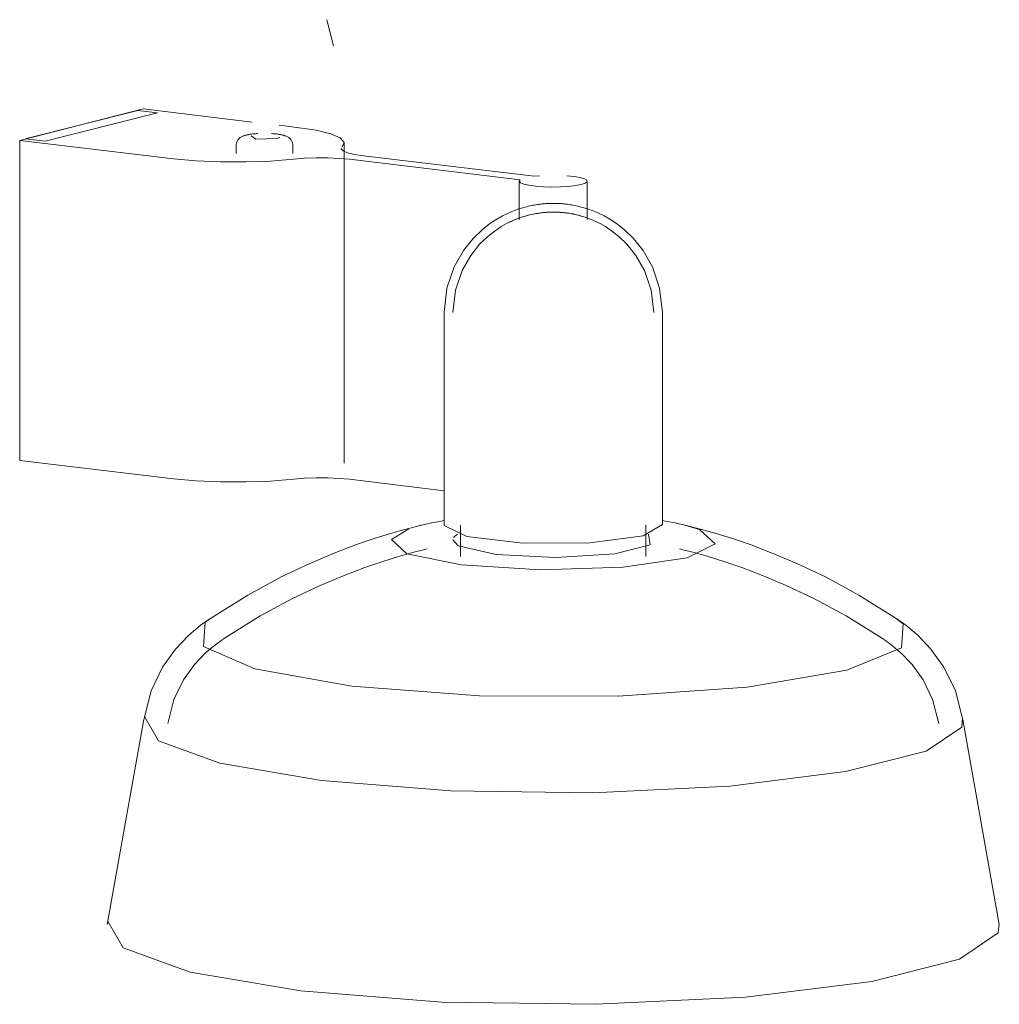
# Model space of a CAD drawing. Header units: millimetres. Extents: x -3564 to -2123, y -974 to 6691.
# Tile 1 of 3: x -3080 to -2878, y -974 to -771. Entities that reach past the tile are written whole.
import ezdxf

# ---------------------------------------------------------------- set-up
doc = ezdxf.new("R2010")
doc.units = ezdxf.units.MM
doc.layers.add('Luminarias', color=7, linetype='Continuous', lineweight=20)

# ---------------------------------------------------------------- blocks, each defined once
blk = doc.blocks.new('20335-116 - 20335-116 TATAWIN White wall lamp-572927-00 Isometrico PDF')
at = {"layer": 'Luminarias', "color": 9, "lineweight": 9, "true_color": 0xc0c0c0}
for p, q in [((-963.03, -776.83), (-964.43, -771.41)), ((-964.43, -771.41), (-963.03, -776.83)), ((-1002.28, -789.81), (-1027.75, -796.28)), ((-1003.41, -790.1), (-1026.62, -795.99)), ((-999.32, -790.59), (-1022.53, -796.48)), ((-1003.41, -790.1), (-999.32, -790.59)), ((-979.83, -792.5), (-1002.28, -789.81)), ((-970.6, -793.6), (-974.28, -793.16)), ((-974.11, -795.61), (-974.66, -795.9)), ((-1027.75, -796.28), (-996.07, -800.07)), ((-1027.75, -796.28), (-1027.75, -862.25)), ((-1022.53, -796.48), (-1026.62, -795.99)), ((-983.09, -797.22), (-983.09, -799.01)), ((-971.46, -799.01), (-971.46, -797.22)), ((-960.83, -862.81), (-960.83, -796.84)), ((-921.71, -803.68), (-956.89, -799.47)), ((-959.75, -800.19), (-924.54, -804.4)), ((-920.59, -803.57), (-921.71, -803.68)), ((-924.74, -804.69), (-924.74, -812.59)), ((-910.73, -812.59), (-910.73, -804.69)), ((-940.24, -831.77), (-940.24, -875.59)), ((-895.24, -875.59), (-895.24, -831.77)), ((-996.07, -866.04), (-1027.75, -862.25)), ((-940.23, -868.5), (-959.75, -866.16)), ((-945.31, -875.71), (-945.2, -875.68)), ((-936.84, -875.59), (-936.84, -882.1)), ((-895.25, -875.48), (-899.19, -877.81)), ((-898.64, -882.1), (-898.64, -875.59)), ((-892.31, -875.22), (-892.28, -875.23)), ((-1002.15, -915.65), (-1009.7, -957.92)), ((-825.78, -957.92), (-833.32, -915.65))]:
    blk.add_line(p, q, dxfattribs=at)
for points in [[(-961.26, -797.6, 0), (-960.85, -796.69, 0), (-961.65, -795.79, 0), (-963.62, -794.94, 0), (-966.66, -794.2, 0), (-970.6, -793.6, 0)], [(-983.09, -797.22, 0), (-983.04, -796.82, 0), (-982.92, -796.47, 0), (-982.76, -796.19, 0), (-982.6, -795.98, 0), (-982.43, -795.82, 0), (-982.27, -795.7, 0), (-982.13, -795.61, 0), (-981.99, -795.53, 0), (-981.86, -795.46, 0), (-981.74, -795.41, 0), (-981.61, -795.36, 0), (-981.49, -795.32, 0), (-981.37, -795.28, 0), (-981.24, -795.24, 0), (-981.12, -795.21, 0), (-981.11, -795.21, 0)], [(-978.63, -794.88, 0), (-978.8, -794.89, 0), (-978.97, -794.9, 0), (-979.14, -794.91, 0), (-979.3, -794.93, 0), (-979.46, -794.94, 0), (-979.62, -794.96, 0), (-979.78, -794.97, 0), (-979.93, -794.99, 0), (-980.08, -795.01, 0), (-980.23, -795.03, 0), (-980.37, -795.06, 0), (-980.51, -795.08, 0), (-980.65, -795.11, 0), (-980.79, -795.13, 0), (-980.92, -795.16, 0), (-981.05, -795.19, 0), (-981.11, -795.21, 0)], [(-974.66, -795.9, 0), (-979.07, -796.05, 0), (-980.04, -795.32, 0)], [(-971.46, -797.22, 0), (-971.51, -796.82, 0), (-971.63, -796.47, 0), (-971.79, -796.19, 0), (-971.96, -795.98, 0), (-972.12, -795.82, 0), (-972.28, -795.7, 0), (-972.42, -795.61, 0), (-972.56, -795.53, 0), (-972.69, -795.46, 0), (-972.81, -795.41, 0), (-972.94, -795.36, 0), (-973.06, -795.32, 0), (-973.18, -795.28, 0), (-973.31, -795.24, 0), (-973.43, -795.21, 0), (-973.56, -795.18, 0), (-973.69, -795.15, 0), (-973.83, -795.12, 0), (-973.96, -795.09, 0), (-974.1, -795.07, 0), (-974.24, -795.05, 0), (-974.39, -795.02, 0), (-974.54, -795, 0), (-974.69, -794.98, 0), (-974.84, -794.97, 0), (-975, -794.95, 0), (-975.16, -794.93, 0), (-975.32, -794.92, 0), (-975.49, -794.91, 0), (-975.66, -794.89, 0), (-975.83, -794.88, 0)], [(-956.89, -799.47, 0), (-958.74, -799.19, 0), (-960.16, -798.84, 0), (-961.08, -798.45, 0), (-961.46, -798.03, 0), (-961.46, -797.96, 0)], [(-996.07, -800.07, 0), (-991.43, -800.5, 0), (-986.36, -800.72, 0), (-981.13, -800.74, 0), (-976.01, -800.55, 0), (-971.29, -800.15, 0)], [(-971.29, -800.15, 0), (-969.09, -799.97, 0), (-966.71, -799.88, 0), (-964.27, -799.88, 0), (-961.91, -799.99, 0), (-959.75, -800.19, 0)], [(-924.54, -804.4, 0), (-924.74, -804.71, 0), (-924.49, -805.01, 0), (-923.81, -805.3, 0), (-922.75, -805.54, 0), (-921.37, -805.73, 0), (-919.76, -805.86, 0), (-918.02, -805.91, 0), (-916.26, -805.88, 0), (-914.6, -805.78, 0), (-913.13, -805.61, 0), (-911.96, -805.38, 0), (-911.15, -805.11, 0), (-910.76, -804.81, 0), (-910.82, -804.5, 0), (-911.31, -804.2, 0), (-912.2, -803.94, 0), (-913.45, -803.72, 0), (-914.97, -803.57, 0)], [(-895.24, -831.77, 0), (-895.81, -826.73, 0), (-897.3, -822.37, 0), (-899.23, -818.97, 0), (-901.22, -816.48, 0), (-903.07, -814.71, 0), (-904.68, -813.44, 0), (-906.07, -812.53, 0), (-907.26, -811.86, 0), (-908.28, -811.35, 0), (-909.16, -810.97, 0), (-909.92, -810.67, 0), (-910.59, -810.43, 0), (-911.18, -810.24, 0), (-911.71, -810.09, 0), (-912.18, -809.96, 0), (-912.61, -809.86, 0), (-913, -809.77, 0), (-913.35, -809.7, 0), (-913.68, -809.64, 0), (-913.98, -809.58, 0), (-914.26, -809.54, 0), (-914.53, -809.5, 0), (-914.78, -809.46, 0), (-915.01, -809.43, 0), (-915.23, -809.41, 0), (-915.45, -809.38, 0), (-915.65, -809.36, 0), (-915.85, -809.35, 0), (-916.03, -809.33, 0), (-916.22, -809.32, 0), (-916.39, -809.31, 0), (-916.57, -809.3, 0), (-916.73, -809.29, 0), (-916.9, -809.28, 0), (-917.06, -809.28, 0), (-917.22, -809.27, 0), (-917.38, -809.27, 0), (-917.54, -809.27, 0), (-917.7, -809.27, 0), (-917.85, -809.27, 0), (-918.01, -809.27, 0), (-918.17, -809.27, 0), (-918.33, -809.27, 0), (-918.49, -809.28, 0), (-918.65, -809.29, 0), (-918.82, -809.29, 0), (-918.99, -809.3, 0), (-919.16, -809.31, 0), (-919.34, -809.32, 0), (-919.53, -809.34, 0), (-919.72, -809.35, 0), (-919.92, -809.37, 0), (-920.13, -809.39, 0), (-920.34, -809.42, 0), (-920.57, -809.45, 0), (-920.81, -809.48, 0), (-921.07, -809.51, 0), (-921.34, -809.56, 0), (-921.63, -809.61, 0), (-921.95, -809.66, 0), (-922.28, -809.73, 0), (-922.65, -809.81, 0), (-923.06, -809.91, 0), (-923.28, -809.96, 0)], [(-940.24, -831.77, 0), (-939.67, -826.73, 0), (-938.18, -822.37, 0), (-936.24, -818.97, 0), (-934.25, -816.48, 0), (-932.41, -814.71, 0), (-930.79, -813.44, 0), (-929.4, -812.53, 0), (-928.21, -811.86, 0), (-927.2, -811.35, 0), (-926.32, -810.97, 0), (-925.55, -810.67, 0), (-924.88, -810.43, 0), (-924.29, -810.24, 0), (-923.77, -810.09, 0), (-923.29, -809.96, 0), (-923.28, -809.96, 0)], [(-938.44, -831.77, 0), (-937.91, -827.14, 0), (-936.55, -823.12, 0), (-934.76, -819.99, 0), (-932.93, -817.71, 0), (-931.24, -816.07, 0), (-929.75, -814.91, 0), (-928.47, -814.07, 0), (-927.38, -813.45, 0), (-926.44, -812.98, 0), (-925.63, -812.63, 0), (-924.93, -812.36, 0), (-924.31, -812.14, 0), (-923.77, -811.97, 0), (-923.28, -811.82, 0), (-922.85, -811.71, 0), (-922.83, -811.7, 0)], [(-926.98, -813.24, 0), (-926.1, -812.83, 0), (-925.33, -812.51, 0), (-924.67, -812.26, 0), (-924.08, -812.06, 0), (-923.56, -811.9, 0), (-923.1, -811.77, 0), (-922.83, -811.7, 0)], [(-911.64, -811.99, 0), (-912.13, -811.84, 0), (-912.57, -811.72, 0), (-912.97, -811.62, 0), (-913.33, -811.54, 0), (-913.66, -811.47, 0), (-913.97, -811.41, 0), (-914.25, -811.36, 0), (-914.51, -811.32, 0), (-914.75, -811.28, 0), (-914.98, -811.25, 0), (-915.2, -811.22, 0), (-915.41, -811.2, 0), (-915.61, -811.18, 0), (-915.79, -811.16, 0), (-915.97, -811.14, 0), (-916.15, -811.13, 0), (-916.32, -811.12, 0), (-916.48, -811.11, 0), (-916.64, -811.1, 0), (-916.79, -811.09, 0), (-916.95, -811.08, 0), (-917.1, -811.08, 0), (-917.24, -811.07, 0), (-917.39, -811.07, 0), (-917.54, -811.07, 0), (-917.68, -811.07, 0), (-917.82, -811.07, 0), (-917.97, -811.07, 0), (-918.11, -811.07, 0), (-918.26, -811.07, 0), (-918.41, -811.08, 0), (-918.56, -811.08, 0), (-918.71, -811.09, 0), (-918.87, -811.1, 0), (-919.03, -811.11, 0), (-919.19, -811.12, 0), (-919.36, -811.13, 0), (-919.54, -811.15, 0), (-919.72, -811.16, 0), (-919.91, -811.18, 0), (-920.11, -811.2, 0), (-920.32, -811.23, 0), (-920.54, -811.26, 0), (-920.77, -811.29, 0), (-921.02, -811.33, 0), (-921.28, -811.37, 0), (-921.57, -811.43, 0), (-921.88, -811.49, 0), (-922.22, -811.56, 0), (-922.58, -811.64, 0), (-922.83, -811.7, 0)], [(-897.04, -831.77, 0), (-897.56, -827.14, 0), (-898.93, -823.12, 0), (-900.71, -819.99, 0), (-902.55, -817.71, 0), (-904.24, -816.07, 0), (-905.73, -814.91, 0), (-907, -814.07, 0), (-908.1, -813.45, 0), (-909.04, -812.98, 0), (-909.85, -812.63, 0), (-910.55, -812.36, 0), (-911.16, -812.14, 0), (-911.71, -811.97, 0), (-912.19, -811.82, 0), (-912.63, -811.71, 0), (-913.02, -811.61, 0), (-913.37, -811.53, 0), (-913.7, -811.46, 0), (-914, -811.41, 0), (-914.28, -811.36, 0), (-914.54, -811.32, 0), (-914.78, -811.28, 0), (-915.01, -811.25, 0), (-915.23, -811.22, 0), (-915.43, -811.2, 0), (-915.63, -811.17, 0), (-915.82, -811.16, 0), (-916, -811.14, 0), (-916.17, -811.13, 0), (-916.34, -811.11, 0), (-916.5, -811.1, 0), (-916.66, -811.1, 0), (-916.81, -811.09, 0), (-916.97, -811.08, 0), (-917.12, -811.08, 0), (-917.26, -811.07, 0), (-917.41, -811.07, 0), (-917.55, -811.07, 0), (-917.7, -811.07, 0), (-917.84, -811.07, 0), (-917.99, -811.07, 0), (-918.13, -811.07, 0), (-918.28, -811.07, 0), (-918.43, -811.08, 0), (-918.58, -811.08, 0), (-918.73, -811.09, 0), (-918.89, -811.1, 0), (-919.05, -811.11, 0), (-919.21, -811.12, 0), (-919.38, -811.13, 0), (-919.56, -811.15, 0), (-919.74, -811.16, 0), (-919.93, -811.18, 0), (-920.13, -811.21, 0), (-920.34, -811.23, 0), (-920.57, -811.26, 0), (-920.8, -811.3, 0), (-921.05, -811.33, 0), (-921.32, -811.38, 0), (-921.61, -811.43, 0), (-921.92, -811.49, 0), (-922.26, -811.57, 0), (-922.63, -811.65, 0), (-922.83, -811.7, 0)], [(-971.29, -866.12, 0), (-976.01, -866.52, 0), (-981.13, -866.71, 0), (-986.36, -866.7, 0), (-991.43, -866.47, 0), (-996.07, -866.04, 0)], [(-959.75, -866.16, 0), (-961.91, -865.96, 0), (-964.27, -865.86, 0), (-966.71, -865.85, 0), (-969.09, -865.94, 0), (-971.29, -866.12, 0)], [(-945.2, -875.68, 0), (-944.32, -875.47, 0), (-943.42, -875.27, 0), (-942.49, -875.08, 0), (-941.53, -874.9, 0), (-940.54, -874.73, 0), (-940.22, -874.68, 0)], [(-890.28, -875.68, 0), (-891.15, -875.47, 0), (-892.06, -875.27, 0), (-892.99, -875.08, 0), (-893.95, -874.9, 0), (-894.94, -874.73, 0), (-895.25, -874.68, 0)], [(-988.79, -895.06, 0), (-980.73, -890.01, 0), (-973.85, -886.28, 0), (-967.96, -883.48, 0), (-962.9, -881.35, 0), (-958.51, -879.68, 0), (-954.68, -878.38, 0), (-951.31, -877.33, 0), (-948.33, -876.48, 0), (-945.67, -875.79, 0), (-944.85, -875.59, 0)], [(-936.67, -883.82, 0), (-947.92, -881.52, 0), (-951.08, -878.56, 0), (-947.55, -876.36, 0)], [(-899.19, -877.81, 0), (-910.22, -879.28, 0), (-924.12, -879.35, 0), (-935.58, -877.98, 0), (-940.23, -875.69, 0), (-940.24, -875.59, 0)], [(-890.63, -875.59, 0), (-887.56, -876.5, 0), (-884.39, -879.46, 0), (-890.16, -882.31, 0), (-903.32, -884.27, 0), (-920.35, -884.82, 0), (-936.67, -883.82, 0)], [(-846.68, -895.06, 0), (-854.75, -890.01, 0), (-861.63, -886.28, 0), (-867.51, -883.48, 0), (-872.58, -881.35, 0), (-876.97, -879.68, 0), (-880.8, -878.38, 0), (-884.16, -877.33, 0), (-887.15, -876.48, 0), (-889.81, -875.79, 0), (-890.63, -875.59, 0)], [(-938.48, -878.66, 0), (-937.36, -879.88, 0), (-929.52, -881.66, 0)], [(-937.45, -877.5, 0), (-937.7, -877.63, 0), (-938.33, -878.18, 0)], [(-929.52, -881.66, 0), (-917.18, -882.29, 0), (-905.06, -881.54, 0), (-897.77, -879.69, 0), (-898.08, -877.47, 0)], [(-985.97, -899.2, 0), (-978.15, -894.32, 0), (-971.48, -890.72, 0), (-965.77, -888.02, 0), (-960.87, -885.96, 0), (-956.62, -884.36, 0), (-952.91, -883.09, 0), (-949.65, -882.08, 0), (-946.77, -881.27, 0), (-944.2, -880.61, 0), (-943.72, -880.49, 0)], [(-849.51, -899.2, 0), (-857.33, -894.32, 0), (-864, -890.72, 0), (-869.7, -888.02, 0), (-874.61, -885.96, 0), (-878.86, -884.36, 0), (-882.57, -883.09, 0), (-885.83, -882.08, 0), (-888.71, -881.27, 0), (-891.28, -880.61, 0), (-891.75, -880.49, 0)], [(-1002.17, -915.74, 0), (-1000.65, -909.78, 0), (-998.28, -904.89, 0), (-995.61, -901.15, 0), (-992.95, -898.35, 0), (-990.46, -896.25, 0), (-988.77, -895.04, 0)], [(-987.68, -894.39, 0), (-989.52, -895.6, 0), (-989.88, -900.59, 0), (-979.26, -905.23, 0), (-959.27, -908.8, 0)], [(-959.27, -908.8, 0), (-932.96, -910.77, 0), (-904.33, -910.83, 0), (-877.74, -908.98, 0), (-857.24, -905.5, 0), (-845.95, -900.91, 0), (-845.59, -895.92, 0), (-847.25, -894.69, 0)], [(-833.31, -915.74, 0), (-834.83, -909.78, 0), (-837.19, -904.89, 0), (-839.87, -901.15, 0), (-842.52, -898.35, 0), (-845.02, -896.25, 0), (-846.71, -895.04, 0)], [(-997.23, -916.52, 0), (-995.95, -911.56, 0), (-993.97, -907.48, 0), (-991.72, -904.34, 0), (-989.48, -901.98, 0), (-987.34, -900.18, 0), (-986, -899.22, 0)], [(-838.24, -916.52, 0), (-839.52, -911.56, 0), (-841.5, -907.48, 0), (-843.75, -904.34, 0), (-846, -901.98, 0), (-848.13, -900.18, 0), (-849.47, -899.22, 0)], [(-1001.99, -915.08, 0), (-999.11, -920.05, 0), (-986.47, -924.67, 0), (-965.54, -928.25, 0)], [(-965.54, -928.25, 0), (-938.85, -930.37, 0), (-909.6, -930.77, 0), (-881.34, -929.4, 0), (-857.47, -926.42, 0), (-840.87, -922.21, 0), (-833.54, -917.26, 0), (-833.36, -915.48, 0)], [(-1009.54, -957.36, 0), (-1006.39, -962.71, 0), (-992.62, -967.74, 0), (-969.81, -971.64, 0)], [(-969.81, -971.64, 0), (-940.73, -973.95, 0), (-908.88, -974.38, 0), (-878.09, -972.89, 0), (-852.08, -969.65, 0), (-834, -965.06, 0), (-826.01, -959.67, 0), (-825.82, -957.81, 0)]]:
    blk.add_polyline3d(points, dxfattribs=at)

msp = doc.modelspace()

# ---------------------------------------------------------------- block references
at = {"layer": 'Luminarias', "color": 9, "lineweight": 9, "true_color": 0xc0c0c0}
msp.add_blockref('20335-116 - 20335-116 TATAWIN White wall lamp-572927-00 Isometrico PDF', (-2052.11, 0), dxfattribs=at)

doc.saveas('drawing.dxf')
